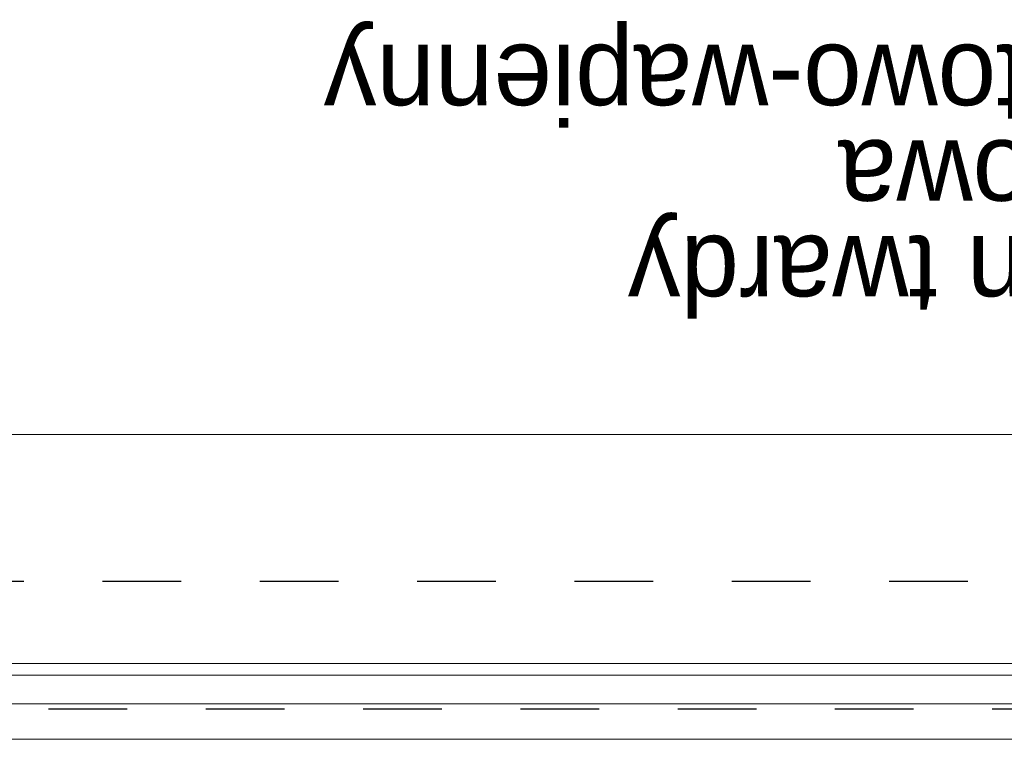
# Model space of a CAD drawing. Extents: x -686885 to -413214, y -23370 to 153194.
# Tile 39 of 145: x -651048 to -649045, y -6281 to -4818. Entities that reach past the tile are written whole.
import ezdxf

# ---------------------------------------------------------------- set-up
doc = ezdxf.new("R2010")
doc.units = 0
doc.header["$MEASUREMENT"] = 0
doc.linetypes.add('Przerywana', pattern=[320, 160, -160])
for name, color, linetype, lineweight in [('INWENT DACH_Nr_Pióra__21', 7, 'Continuous', 9), ('INWENT OPISY_Nr_Pióra__1', 7, 'Continuous', 25), ('INWENT OPISY_Nr_Pióra__21', 7, 'Continuous', 9), ('INWENT RURY SPUSTOWE_Nr_Pióra__21', 7, 'Continuous', 9), ('INWENT STROPY_Nr_Pióra__1', 7, 'Continuous', 25)]:
    doc.layers.add(name, color=color, linetype=linetype, lineweight=lineweight)
doc.styles.add('GENERATED_STYLE_6', font='txt')

msp = doc.modelspace()

# ---------------------------------------------------------------- linework, layer by layer
at = {"layer": 'INWENT DACH_Nr_Pióra__21', "linetype": 'Continuous'}
for p, q in [((-659689.6, -6126.9), (-647209.7, -6126.9)), ((-659689.6, -6150.8), (-647209.7, -6150.8)), ((-659519.6, -6281.2), (-647209.7, -6281.2))]:
    msp.add_line(p, q, dxfattribs=at)
at = {"layer": 'INWENT OPISY_Nr_Pióra__21', "linetype": 'Continuous'}
msp.add_line((-651917.3, -5661.3), (-648748.4, -5661.3), dxfattribs=at)
at = {"layer": 'INWENT RURY SPUSTOWE_Nr_Pióra__21', "linetype": 'Continuous'}
msp.add_line((-647209.7, -6208.8), (-659519.6, -6208.8), dxfattribs=at)
at = {"layer": 'INWENT STROPY_Nr_Pióra__1', "linetype": 'Przerywana'}
for p, q in [((-659199.6, -5959.6), (-647699.7, -5959.6)), ((-658989.6, -6219.6), (-648019.6, -6219.6))]:
    msp.add_line(p, q, dxfattribs=at)

# ---------------------------------------------------------------- texts
at = {"layer": 'INWENT OPISY_Nr_Pióra__1', "linetype": 'Continuous', "insert": (-647016.7, -5611.9), "char_height": 160, "width": 4900.628, "attachment_point": 1, "rotation": 180, "line_spacing_factor": 0.728464, "style": 'GENERATED_STYLE_6'}
msp.add_mtext('{   1 cm   - papa\\Pmin. 20 cm - styropian twardy \\P16 cm   - płyta żelbetowa\\P  2 cm   - tynk cementowo-wapienny}', dxfattribs=at)

doc.saveas('drawing.dxf')
